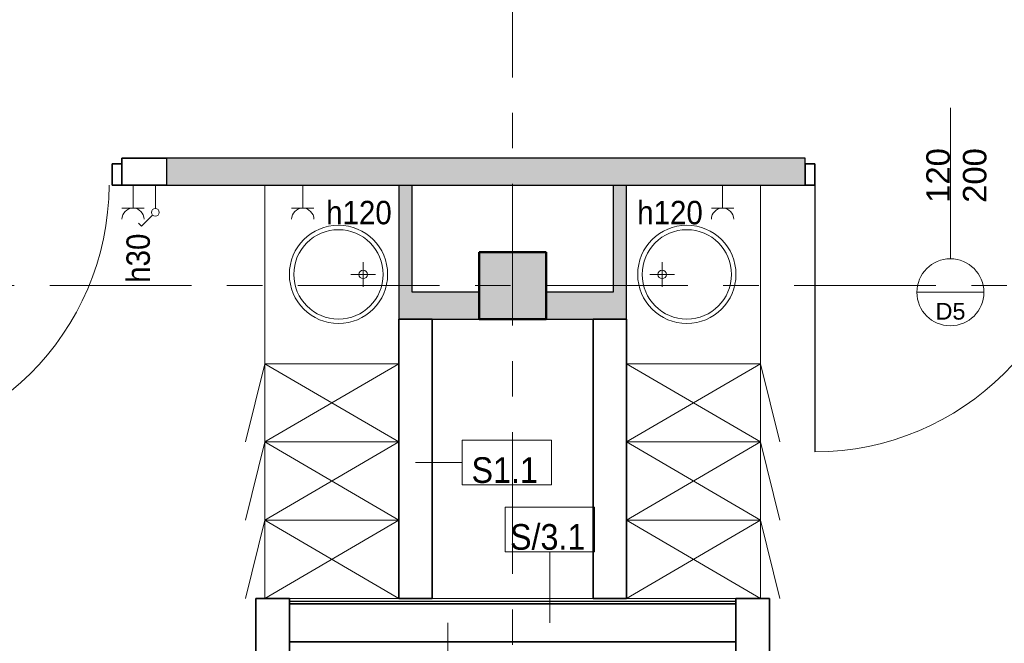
# Model space of a CAD drawing. Header units: centimetres. Extents: x 101 to 4622, y -1383 to 1498.
# Tile 44 of 68: x 3736 to 4177, y -748 to -468. Entities that reach past the tile are written whole.
import ezdxf

# ---------------------------------------------------------------- set-up
doc = ezdxf.new("R2010")
doc.units = ezdxf.units.CM
doc.linetypes.add('Oś', pattern=[111.125, 63.5, -15.875, 15.875, -15.875])
for name, color, linetype, lineweight in [('A-DETL-GENF', 92, 'Continuous', 18), ('A-DETL-MEDM', 33, 'Continuous', 35), ('A-DOOR', 31, 'Continuous', 25), ('A-DOOR-IDEN', 31, 'Continuous', 18), ('A-WALL', 113, 'Continuous', 25), ('A-WALL-FNSH', 113, 'Continuous', 25), ('A-WALL-IDEN', 211, 'Continuous', 18), ('A-WALL-PATT', 111, 'Continuous', 25), ('E-ELE-QPM-IDEN', 2, 'Continuous', 18), ('E-ELEC-EQPM', 71, 'Continuous', 18), ('I-FURN', 30, 'Continuous', 18), ('P-SANR-FIXT', 6, 'Continuous', 18), ('S-COLS', 52, 'Continuous', 25), ('S-GRID', 1, 'Continuous', 18)]:
    doc.layers.add(name, color=color, linetype=linetype, lineweight=lineweight)
doc.styles.add('Arial_1', font='arial.ttf', dxfattribs={"height": 7.5})
doc.styles.add('Arial_13', font='arial.ttf', dxfattribs={"width": 0.9, "height": 10.5})
doc.styles.add('Arial_6', font='arial.ttf', dxfattribs={"width": 0.9, "height": 11.5})
doc.styles.add('Arial_7', font='arial.ttf', dxfattribs={"height": 10.5})

# ---------------------------------------------------------------- blocks, each defined once
blk = doc.blocks.new('M_Concrete-Square-Column - 300 x 300mm-1161001-4_piętro II PT - projektowany - PPOŻ B')
at = {"layer": 'S-COLS', "lineweight": 18}
blk.add_hatch(color=254, dxfattribs=at).paths.add_polyline_path([(15, 15), (-15, 15), (-15, -15), (15, -15)], flags=0)
at = {"layer": 'S-COLS', "lineweight": 50}
for p, q in [((15, 15), (-15, 15)), ((-15, 15), (-15, -15)), ((15, -15), (15, 15)), ((-15, -15), (15, -15))]:
    blk.add_line(p, q, dxfattribs=at)
blk = doc.blocks.new('DRZWI 1S - Drzwi 120-1364003-4_piętro II PT - projektowany - PPOŻ B')
at = {"layer": 'A-DETL-GENF'}
for p, q in [((-65, 7.5), (-65, -2)), ((-60.7, 7.5), (-65, 7.5)), ((-60.7, -2), (-60.7, 7.5)), ((65, 7.5), (60.7, 7.5)), ((60.7, 7.5), (60.7, -2)), ((65, -2), (65, 7.5)), ((-65, -2), (-60.7, -2)), ((60.7, -2), (65, -2))]:
    blk.add_line(p, q, dxfattribs=at)
at = {"layer": 'A-DETL-MEDM'}
for p, q in [((-60.7, 7.5), (-65, 7.5)), ((-65, 7.5), (-65, -2)), ((-60.7, -2), (-60.7, 7.5)), ((60.7, -2), (60.7, 7.5)), ((60.7, 7.5), (65, 7.5)), ((65, 7.5), (65, -2)), ((-65, -2), (-60.7, -2)), ((65, -2), (60.7, -2))]:
    blk.add_line(p, q, dxfattribs=at)
at = {"layer": 'A-DOOR'}
blk.add_line((60.7, 7.5), (60.7, 126.89), dxfattribs=at)
at = {"layer": 'A-DOOR', "lineweight": 18}
blk.add_line((0, 30), (0, -30), dxfattribs=at)
blk.add_arc((60.7, 6.89), 120, 90, 179.707, dxfattribs=at)
blk = doc.blocks.new('DRZWI 1S - Drzwi 120-1363990-4_piętro II PT - projektowany - PPOŻ B')
at = {"layer": 'A-DETL-GENF'}
for p, q in [((-65, 6), (-65, -3.5)), ((-60.7, 6), (-65, 6)), ((-60.7, -3.5), (-60.7, 6)), ((65, 6), (60.7, 6)), ((60.7, 6), (60.7, -3.5)), ((65, -3.5), (65, 6)), ((-65, -3.5), (-60.7, -3.5)), ((60.7, -3.5), (65, -3.5))]:
    blk.add_line(p, q, dxfattribs=at)
at = {"layer": 'A-DETL-MEDM'}
for p, q in [((-60.7, 6), (-65, 6)), ((-65, 6), (-65, -3.5)), ((-60.7, -3.5), (-60.7, 6)), ((60.7, -3.5), (60.7, 6)), ((60.7, 6), (65, 6)), ((65, 6), (65, -3.5)), ((-65, -3.5), (-60.7, -3.5)), ((65, -3.5), (60.7, -3.5))]:
    blk.add_line(p, q, dxfattribs=at)
at = {"layer": 'A-DOOR'}
blk.add_line((60.7, 6), (60.7, 125.39), dxfattribs=at)
at = {"layer": 'A-DOOR', "lineweight": 18}
blk.add_line((0, 28.5), (0, -28.5), dxfattribs=at)
blk.add_arc((60.7, 5.39), 120, 90, 179.707, dxfattribs=at)
blk = doc.blocks.new('Blat - Blat-1344448-4_piętro II PT - projektowany - PPOŻ B')
at = {"layer": 'I-FURN'}
for p, q in [((0, 60), (0, 0)), ((80, 60), (0, 60))]:
    blk.add_line(p, q, dxfattribs=at)
blk = doc.blocks.new('umywalka okrągła d _44cm stal nierdzewna - Type 1-1345566-4_piętro II PT - projektowany - PPOŻ B')
at = {"layer": 'P-SANR-FIXT'}
for p, q in [((12.5, 13.43), (12.5, 24.43)), ((7, 18.93), (18, 18.93))]:
    blk.add_line(p, q, dxfattribs=at)
for centre, radius in [((12.5, 30), 22), ((12.5, 30), 20), ((12.5, 18.93), 1.9)]:
    blk.add_circle(centre, radius, dxfattribs=at)
blk = doc.blocks.new('Blat - Blat-1345692-4_piętro II PT - projektowany - PPOŻ B')
at = {"layer": 'I-FURN'}
for p, q in [((0, -60), (0, 0)), ((80, -60), (0, -60))]:
    blk.add_line(p, q, dxfattribs=at)
blk = doc.blocks.new('umywalka okrągła d _44cm stal nierdzewna - Type 1-1345693-4_piętro II PT - projektowany - PPOŻ B')
at = {"layer": 'P-SANR-FIXT'}
for p, q in [((12.5, -13.43), (12.5, -24.43)), ((7, -18.93), (18, -18.93))]:
    blk.add_line(p, q, dxfattribs=at)
for centre, radius in [((12.5, -30), 22), ((12.5, -30), 20), ((12.5, -18.93), 1.9)]:
    blk.add_circle(centre, radius, dxfattribs=at)
blk = doc.blocks.new('szafki szatniowe - szafki bez siedziska-1388164-4_piętro II PT - projektowany - PPOŻ B')
at = {"layer": 'I-FURN'}
for p, q in [((17.5, -60), (-17.5, 0)), ((-17.5, 0), (-17.5, -60)), ((52.5, -60), (17.5, 0)), ((17.5, -60), (17.5, 0)), ((87.5, -60), (52.5, 0)), ((17.5, 0), (-17.5, -60)), ((52.5, 0), (17.5, -60)), ((17.5, 0), (17.5, -60)), ((87.5, 0), (52.5, -60)), ((52.5, 0), (52.5, -60)), ((52.5, -60), (52.5, 0)), ((-17.5, -60), (17.5, -68.63)), ((-17.5, -60), (17.5, -60)), ((17.5, -60), (52.5, -68.63)), ((17.5, -60), (52.5, -60)), ((52.5, -60), (87.5, -68.63)), ((52.5, -60), (87.5, -60))]:
    blk.add_line(p, q, dxfattribs=at)
blk = doc.blocks.new('szafki szatniowe - szafki bez siedziska-1388242-4_piętro II PT - projektowany - PPOŻ B')
at = {"layer": 'I-FURN'}
for p, q in [((-17.5, 60), (17.5, 68.63)), ((17.5, 60), (52.5, 68.63)), ((52.5, 60), (87.5, 68.63)), ((17.5, 0), (-17.5, 60)), ((17.5, 60), (-17.5, 0)), ((-17.5, 60), (17.5, 60)), ((-17.5, 0), (-17.5, 60)), ((52.5, 0), (17.5, 60)), ((52.5, 60), (17.5, 0)), ((17.5, 60), (52.5, 60)), ((17.5, 0), (17.5, 60)), ((17.5, 60), (17.5, 0)), ((87.5, 0), (52.5, 60)), ((87.5, 60), (52.5, 0)), ((52.5, 60), (87.5, 60)), ((52.5, 0), (52.5, 60)), ((52.5, 60), (52.5, 0))]:
    blk.add_line(p, q, dxfattribs=at)
blk = doc.blocks.new('Przełącznik jednobiegunowy - Type 1-1452004-4_piętro II PT - projektowany - PPOŻ B')
at = {"layer": 'E-ELEC-EQPM'}
for p, q in [((13.74, 19.48), (18.68, 24.43)), ((18.68, 24.43), (19.99, 23.12)), ((12.5, 16.5), (12.5, 6))]:
    blk.add_line(p, q, dxfattribs=at)
blk.add_circle((12.5, 18.25), 1.75, dxfattribs=at)
blk = doc.blocks.new('gniazdo elektryczne pojedyncze - 30-1470339-4_piętro II PT - projektowany - PPOŻ B')
at = {"layer": 'E-ELEC-EQPM'}
for p, q in [((17.5, 16.33), (7.5, 16.33)), ((12.5, 16.33), (12.5, 6))]:
    blk.add_line(p, q, dxfattribs=at)
blk.add_arc((12.5, 21.33), 5, 180, 0, dxfattribs=at)
blk = doc.blocks.new('gniazdo elektryczne pojedyncze - 120-1470895-4_piętro II PT - projektowany - PPOŻ B')
at = {"layer": 'E-ELEC-EQPM'}
for p, q in [((17.5, 16.33), (7.5, 16.33)), ((12.5, 16.33), (12.5, 6))]:
    blk.add_line(p, q, dxfattribs=at)
blk.add_arc((12.5, 21.33), 5, 180, 0, dxfattribs=at)
blk = doc.blocks.new('etykieta drzwi wymiar i kategoria - etykieta drzwi 1S dół-1350606-4_piętro II PT - projektowany - PPOŻ B')
at = {"layer": 'A-DOOR-IDEN'}
for p, q in [((0, 0), (0, -1.1984)), ((-0.3, -1.4984), (0.3, -1.4984))]:
    blk.add_line(p, q, dxfattribs=at)
blk.add_circle((0, -1.4984), 0.3, dxfattribs=at)
blk = doc.blocks.new('ET sciana_AT7 - 10mm-838066-4_piętro II PT - projektowany - PPOŻ B')
at = {"layer": 'A-WALL-IDEN'}
for p, q in [((-0.4, 0.196875), (0.4, 0.196875)), ((-0.4, -0.203125), (-0.4, 0.196875)), ((0.4, 0.196875), (0.4, -0.203125)), ((-0.4, -0.203125), (0.4, -0.203125))]:
    blk.add_line(p, q, dxfattribs=at)

msp = doc.modelspace()

# ---------------------------------------------------------------- hatches: boundary and pattern name
at = {"layer": 'A-WALL-PATT'}
h = msp.add_hatch(color=9, dxfattribs=at)
h.paths.add_polyline_path([(1768.04, -542.38), (1768.04, -530.38), (1761.04, -530.38), (1761.04, -542.38)], flags=0)
h.paths.add_polyline_path([(1878.04, -542.38), (2094.04, -542.38), (2094.04, -530.38), (1878.04, -530.38), (1878.04, -532.88)], flags=0)
h.paths.add_polyline_path([(2409.54, -542.38), (2732.04, -542.38), (2732.04, -530.38), (2409.54, -530.38), (2409.54, -532.88)], flags=0)
h.paths.add_polyline_path([(2941.04, -542.38), (3060.54, -542.38), (3060.54, -530.38), (2941.04, -530.38), (2941.04, -532.88)], flags=0)
h.paths.add_polyline_path([(3262.04, -542.38), (3652.04, -542.38), (3652.04, -530.38), (3262.04, -530.38)], flags=0)
h.paths.add_polyline_path([(3802.04, -542.38), (4088.04, -542.38), (4088.04, -530.38), (3802.04, -530.38), (3802.04, -532.88)], flags=0)
h.paths.add_polyline_path([(4222.04, -542.38), (4453.04, -542.38), (4453.04, -530.38), (4222.04, -530.38)], flags=0)
for points in [[(3912.04, -590.38), (3912.04, -542.38), (3906.04, -542.38), (3906.04, -590.38)], [(4008.04, -590.38), (4008.04, -542.38), (4002.04, -542.38), (4002.04, -590.38)]]:
    msp.add_hatch(color=9, dxfattribs=at).paths.add_polyline_path(points, flags=0)
h = msp.add_hatch(color=9, dxfattribs=at)
h.paths.add_polyline_path([(3972.04, -602.38), (4008.04, -602.38), (4008.04, -590.38), (3972.04, -590.38), (3972.04, -597.88)], flags=0)
h.paths.add_polyline_path([(3906.04, -602.38), (3942.04, -602.38), (3942.04, -590.38), (3906.04, -590.38)], flags=0)

# ---------------------------------------------------------------- linework, layer by layer
at = {"layer": 'A-WALL', "color": 7, "lineweight": 35}
for p, q in [((3802.04, -530.38), (3782.04, -530.38)), ((3782.04, -530.38), (3782.04, -532.88)), ((3782.04, -542.38), (3802.04, -542.38)), ((3906.04, -602.38), (3906.04, -727.38)), ((3921.04, -602.38), (3906.04, -602.38)), ((3921.04, -727.38), (3921.04, -602.38)), ((3993.04, -602.38), (3993.04, -727.38)), ((4008.04, -602.38), (3993.04, -602.38)), ((4008.04, -727.38), (4008.04, -602.38)), ((3857.04, -727.38), (3842.04, -727.38)), ((3842.04, -727.38), (3842.04, -858.08)), ((3857.04, -858.08), (3857.04, -727.38)), ((3906.04, -727.38), (3921.04, -727.38)), ((3993.04, -727.38), (4008.04, -727.38)), ((4057.04, -727.38), (4057.04, -901.08)), ((4072.04, -727.38), (4057.04, -727.38)), ((4072.04, -901.08), (4072.04, -727.38)), ((3857.04, -729.88), (4057.04, -729.88)), ((3857.04, -746.88), (4057.04, -746.88))]:
    msp.add_line(p, q, dxfattribs=at)
at = {"layer": 'A-WALL'}
for p, q in [((4088.04, -530.38), (3802.04, -530.38)), ((3802.04, -530.38), (3802.04, -542.38)), ((4088.04, -532.88), (4088.04, -530.38)), ((3802.04, -542.38), (4088.04, -542.38)), ((3906.04, -542.38), (3906.04, -602.38)), ((3912.04, -590.38), (3912.04, -542.38)), ((4002.04, -542.38), (4002.04, -590.38)), ((4008.04, -602.38), (4008.04, -542.38)), ((3942.04, -590.38), (3912.04, -590.38)), ((4002.04, -590.38), (3972.04, -590.38)), ((3921.04, -602.38), (3942.04, -602.38)), ((3972.04, -602.38), (3993.04, -602.38)), ((3857.04, -728.63), (4057.04, -728.63))]:
    msp.add_line(p, q, dxfattribs=at)
at = {"layer": 'A-WALL-FNSH', "color": 250, "lineweight": 18}
msp.add_line((4057.04, -727.38), (3857.04, -727.38), dxfattribs=at)
at = {"layer": 'A-WALL-IDEN'}
for p, q in [((3913.54, -666.62), (3934.4, -666.62)), ((3973.63, -738.38), (3973.63, -706.55)), ((3927.96, -738.38), (3927.96, -885.53))]:
    msp.add_line(p, q, dxfattribs=at)
at = {"layer": 'S-GRID', "linetype": 'Oś'}
for p, q in [((3957.04, -1383.2), (3957.04, 1438.12)), ((4591.09, -587.38), (1467.04, -587.38))]:
    msp.add_line(p, q, dxfattribs=at)

# ---------------------------------------------------------------- block references
at = {"layer": 'A-DOOR'}
for name, p, rotation in [('DRZWI 1S - Drzwi 120-1364003-4_piętro II PT - projektowany - PPOŻ B', (4245.54, -415.38), 89.9999999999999), ('DRZWI 1S - Drzwi 120-1363990-4_piętro II PT - projektowany - PPOŻ B', (3717.04, -536.38), 180), ('DRZWI 1S - Drzwi 120-1363990-4_piętro II PT - projektowany - PPOŻ B', (4153.04, -536.38), 180)]:
    msp.add_blockref(name, p, dxfattribs=dict(at, rotation=rotation))
at = {"layer": 'A-DOOR-IDEN', "xscale": 49.99999999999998, "yscale": 49.99999999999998, "zscale": 49.99999999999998}
msp.add_blockref('etykieta drzwi wymiar i kategoria - etykieta drzwi 1S dół-1350606-4_piętro II PT - projektowany - PPOŻ B', (4153.04, -515.49), dxfattribs=at)
at = {"layer": 'A-WALL-IDEN', "xscale": 49.99999999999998, "yscale": 49.99999999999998, "zscale": 49.99999999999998}
for p in [(3954.4, -666.47), (3973.63, -696.39)]:
    msp.add_blockref('ET sciana_AT7 - 10mm-838066-4_piętro II PT - projektowany - PPOŻ B', p, dxfattribs=at)
at = {"layer": 'E-ELEC-EQPM', "rotation": 180}
for name, p in [('gniazdo elektryczne pojedyncze - 30-1470339-4_piętro II PT - projektowany - PPOŻ B', (3799.54, -536.38)), ('Przełącznik jednobiegunowy - Type 1-1452004-4_piętro II PT - projektowany - PPOŻ B', (3809.54, -536.38)), ('gniazdo elektryczne pojedyncze - 120-1470895-4_piętro II PT - projektowany - PPOŻ B', (3875.54, -536.38)), ('gniazdo elektryczne pojedyncze - 120-1470895-4_piętro II PT - projektowany - PPOŻ B', (4063.54, -536.38))]:
    msp.add_blockref(name, p, dxfattribs=at)
at = {"layer": 'I-FURN'}
for name, p, rotation in [('Blat - Blat-1344448-4_piętro II PT - projektowany - PPOŻ B', (3906.04, -622.38), 89.99999999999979), ('Blat - Blat-1345692-4_piętro II PT - projektowany - PPOŻ B', (4008.04, -622.38), 90.00000000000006), ('szafki szatniowe - szafki bez siedziska-1388164-4_piętro II PT - projektowany - PPOŻ B', (3906.04, -639.88), 270.0000000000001), ('szafki szatniowe - szafki bez siedziska-1388242-4_piętro II PT - projektowany - PPOŻ B', (4008.04, -639.88), 269.9999999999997)]:
    msp.add_blockref(name, p, dxfattribs=dict(at, rotation=rotation))
at = {"layer": 'P-SANR-FIXT'}
for name, p, rotation in [('umywalka okrągła d _44cm stal nierdzewna - Type 1-1345566-4_piętro II PT - projektowany - PPOŻ B', (3909.04, -594.88), 90.00000000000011), ('umywalka okrągła d _44cm stal nierdzewna - Type 1-1345693-4_piętro II PT - projektowany - PPOŻ B', (4005.04, -594.88), 90.00000000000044)]:
    msp.add_blockref(name, p, dxfattribs=dict(at, rotation=rotation))
at = {"layer": 'S-COLS', "lineweight": 18, "rotation": 270.0000000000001}
msp.add_blockref('M_Concrete-Square-Column - 300 x 300mm-1161001-4_piętro II PT - projektowany - PPOŻ B', (3957.04, -587.38), dxfattribs=at)

# ---------------------------------------------------------------- texts
at = {"layer": 'A-DOOR-IDEN', "insert": (4155.8, -538.12), "char_height": 10.5, "width": 25.15, "attachment_point": 5, "rotation": 90, "line_spacing_factor": 0.936439, "style": 'Arial_7'}
msp.add_mtext('\\pxqc,t6.04762,12.09524,18.14286,24.19048,30.2381,36.28571,42.33333,48.38095,54.42857,60.47619,66.52381,72.57143,78.61905,84.66667,90.71429,96.7619,102.80952,108.85714,114.90476,120.95238,127,133.04762,139.09524,145.14286,151.19048,157.2381,163.28571,169.33333,175.38095,181.42857,187.47619,193.52381;{120\\P200}', dxfattribs=at)
at = {"layer": 'A-DOOR-IDEN', "insert": (4153.11, -598.93), "char_height": 7.5, "width": 13.9, "attachment_point": 5, "line_spacing_factor": 0.936439, "style": 'Arial_1'}
msp.add_mtext('\\pxqc,t8.46667,16.93333,25.4,33.86667,42.33333,50.8,59.26667,67.73333,76.2,84.66667,93.13333,101.6,110.06667,118.53333,127,135.46667,143.93333,152.4,160.86667,169.33333,177.8,186.26667,194.73333,203.2,211.66667,220.13333,228.6,237.06667,245.53333,254,262.46667,270.93333;{D5}', dxfattribs=at)
at = {"layer": 'A-WALL-IDEN', "char_height": 11.5, "attachment_point": 5, "line_spacing_factor": 0.936439, "style": 'Arial_6'}
for s, insert, width in [('\\pxqc,t4.96957,9.93913,14.9087,19.87826,24.84783,29.81739,34.78696,39.75652,44.72609,49.69565,54.66522,59.63478,64.60435,69.57391,74.54348,79.51304,84.48261,89.45217,94.42174,99.3913,104.36087,109.33043,114.3,119.26957,124.23913,129.2087,134.17826,139.14783,144.11739,149.08696,154.05652,159.02609;{S1.1}', (3953.49, -670.05), 29.79), ('\\pxqc,t4.96957,9.93913,14.9087,19.87826,24.84783,29.81739,34.78696,39.75652,44.72609,49.69565,54.66522,59.63478,64.60435,69.57391,74.54348,79.51304,84.48261,89.45217,94.42174,99.3913,104.36087,109.33043,114.3,119.26957,124.23913,129.2087,134.17826,139.14783,144.11739,149.08696,154.05652,159.02609;{S/3.1}', (3972.72, -699.97), 33.66)]:
    msp.add_mtext(s, dxfattribs=dict(at, insert=insert, width=width))
at = {"layer": 'E-ELE-QPM-IDEN', "char_height": 10.5, "width": 30.06, "attachment_point": 5, "line_spacing_factor": 0.936439, "style": 'Arial_13'}
for insert in [(3888.21, -554.79), (4027.49, -554.79)]:
    msp.add_mtext('\\pxqc,t5.35714,10.71429,16.07143,21.42857,26.78571,32.14286,37.5,42.85714,48.21429,53.57143,58.92857,64.28571,69.64286,75,80.35714,85.71429,91.07143,96.42857,101.78571,107.14286,112.5,117.85714,123.21429,128.57143,133.92857,139.28571,144.64286,150,155.35714,160.71429,166.07143,171.42857;{h120}', dxfattribs=dict(at, insert=insert))
at = {"layer": 'E-ELE-QPM-IDEN', "insert": (3789.41, -575.14), "char_height": 10.5, "width": 22.635, "attachment_point": 5, "rotation": 90, "line_spacing_factor": 0.936439, "style": 'Arial_13'}
msp.add_mtext('\\pxqc,t5.35714,10.71429,16.07143,21.42857,26.78571,32.14286,37.5,42.85714,48.21429,53.57143,58.92857,64.28571,69.64286,75,80.35714,85.71429,91.07143,96.42857,101.78571,107.14286,112.5,117.85714,123.21429,128.57143,133.92857,139.28571,144.64286,150,155.35714,160.71429,166.07143,171.42857;{h30}', dxfattribs=at)

doc.saveas('drawing.dxf')
